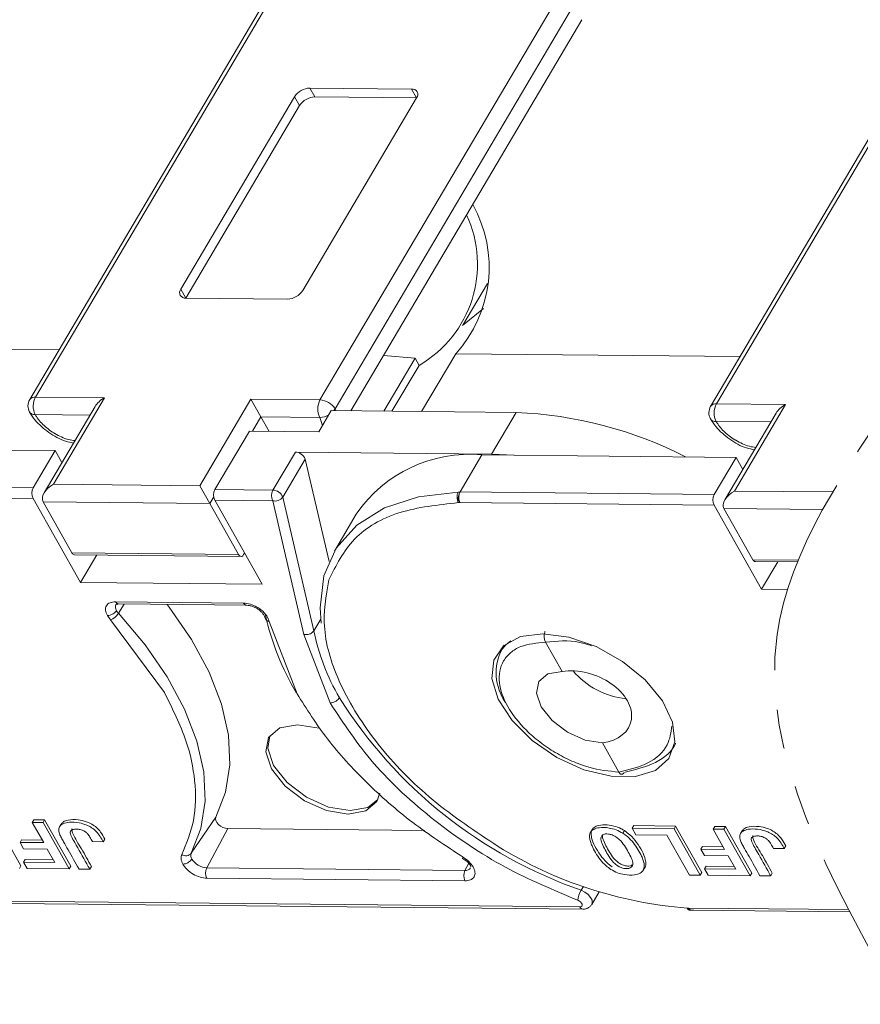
# Model space of a CAD drawing. Header units: millimetres. Extents: x 3292 to 3920, y -521 to -81.
# Tile 24 of 31: x 3708 to 3741, y -196 to -157. Entities that reach past the tile are written whole.
import ezdxf

# ---------------------------------------------------------------- set-up
doc = ezdxf.new("R2010")
doc.units = ezdxf.units.MM
doc.linetypes.add('PHANTOM2', pattern=[31.75, 15.875, -3.175, 3.175, -3.175, 3.175, -3.175])

msp = doc.modelspace()

# ---------------------------------------------------------------- linework, layer by layer
at = {"color": 7, "linetype": 'Continuous', "lineweight": 15}
for p, q in [((3717.885, -155.354), (3708.061, -171.984)), ((3708.29, -171.882), (3718.115, -155.253)), ((3729.545, -155.367), (3719.721, -171.996)), ((3730.154, -155.726), (3720.329, -172.356)), ((3745.236, -155.626), (3735.411, -172.256)), ((3735.641, -172.154), (3745.466, -155.525)), ((3720.962, -172.437), (3730.243, -156.728)), ((3723.4, -159.513), (3719.318, -159.472)), ((3719.318, -159.472), (3719.519, -159.828)), ((3723.4, -159.513), (3723.601, -159.868)), ((3718.702, -159.82), (3714.134, -167.552)), ((3718.903, -160.175), (3718.702, -159.82)), ((3719.032, -167.601), (3723.601, -159.868)), ((3723.601, -159.868), (3719.519, -159.828)), ((3718.903, -160.175), (3714.334, -167.908)), ((3714.134, -167.552), (3714.334, -167.908)), ((3725.459, -168.99), (3726.445, -167.321)), ((3714.334, -167.908), (3718.416, -167.948)), ((3726.289, -168.331), (3725.448, -169.008)), ((3697.823, -169.87), (3709.242, -169.984)), ((3722.275, -170.215), (3723.539, -170.325)), ((3722.284, -172.45), (3723.539, -170.325)), ((3723.539, -170.325), (3723.7, -170.611)), ((3725.174, -170.142), (3723.801, -172.465)), ((3725.174, -170.142), (3736.593, -170.256)), ((3723.7, -170.611), (3722.612, -172.454)), ((3711.066, -171.91), (3708.29, -171.882)), ((3709.013, -175.385), (3711.066, -171.91)), ((3716.945, -171.968), (3714.891, -175.444)), ((3719.721, -171.996), (3716.945, -171.968)), ((3717.346, -172.68), (3716.945, -171.968)), ((3710.69, -172.26), (3708.636, -175.735)), ((3720.329, -172.356), (3720.37, -172.431)), ((3738.417, -172.182), (3735.641, -172.154)), ((3736.364, -175.657), (3738.417, -172.182)), ((3708.283, -172.589), (3710.482, -172.611)), ((3717.006, -173.255), (3717.346, -172.68)), ((3717.674, -173.262), (3717.346, -172.68)), ((3717.346, -172.68), (3719.713, -172.703)), ((3719.67, -173.282), (3720.174, -172.429)), ((3719.713, -172.703), (3719.823, -173.023)), ((3720.174, -172.429), (3727.596, -172.503)), ((3727.596, -172.503), (3726.61, -174.172)), ((3738.04, -172.532), (3735.987, -176.007)), ((3735.634, -172.861), (3737.832, -172.883)), ((3715.502, -175.598), (3716.886, -173.254)), ((3716.886, -173.254), (3719.67, -173.282)), ((3709.083, -174.034), (3698.881, -173.932)), ((3709.083, -174.034), (3708.202, -175.525)), ((3709.083, -174.034), (3709.356, -174.517)), ((3718.731, -174.094), (3717.829, -175.621)), ((3718.222, -175.898), (3719.124, -174.372)), ((3726.61, -174.172), (3718.731, -174.094)), ((3719.124, -174.372), (3720.085, -178.489)), ((3725.345, -175.696), (3726.227, -174.204)), ((3736.433, -174.305), (3726.231, -174.204)), ((3726.61, -174.172), (3727.514, -174.217)), ((3736.433, -174.305), (3735.552, -175.797)), ((3736.433, -174.305), (3736.706, -174.789)), ((3708.202, -175.525), (3697.993, -175.424)), ((3714.891, -175.444), (3709.013, -175.385)), ((3715.293, -176.155), (3714.891, -175.444)), ((3708.197, -175.954), (3697.991, -175.852)), ((3710.102, -179.331), (3708.197, -175.954)), ((3715.293, -176.155), (3715.453, -175.884)), ((3717.829, -175.621), (3715.502, -175.598)), ((3719.476, -181.268), (3718.222, -175.898)), ((3725.274, -175.699), (3725.343, -175.696)), ((3735.552, -175.797), (3725.343, -175.696)), ((3740.312, -175.696), (3736.364, -175.657)), ((3708.598, -176.088), (3715.293, -176.155)), ((3709.757, -178.143), (3708.598, -176.088)), ((3715.293, -176.155), (3716.452, -178.209)), ((3715.497, -176.026), (3717.402, -179.403)), ((3717.825, -176.049), (3715.497, -176.026)), ((3719.077, -181.415), (3717.825, -176.049)), ((3725.341, -176.124), (3725.281, -176.124)), ((3735.548, -176.226), (3725.341, -176.124)), ((3737.453, -179.603), (3735.548, -176.226)), ((3735.948, -176.36), (3739.913, -176.4)), ((3737.107, -178.415), (3735.948, -176.36)), ((3721.18, -176.583), (3720.297, -178.077)), ((3716.452, -178.209), (3709.757, -178.143)), ((3709.858, -178.217), (3716.553, -178.284)), ((3710.755, -178.226), (3710.102, -179.331)), ((3738.93, -178.433), (3737.107, -178.415)), ((3737.209, -178.489), (3738.9, -178.506)), ((3738.106, -178.498), (3737.453, -179.603)), ((3717.402, -179.403), (3710.102, -179.331)), ((3738.498, -179.613), (3737.453, -179.603)), ((3711.51, -180.104), (3716.652, -180.155)), ((3711.528, -180.213), (3711.531, -180.208)), ((3711.861, -180.197), (3711.626, -180.569)), ((3711.633, -180.194), (3716.774, -180.245)), ((3711.309, -180.834), (3711.181, -180.662)), ((3713.47, -183.745), (3711.309, -180.834)), ((3717.617, -180.726), (3717.683, -180.897)), ((3717.683, -180.897), (3718.8, -183.798)), ((3719.476, -181.268), (3719.75, -180.804)), ((3720.128, -184.167), (3719.077, -181.415)), ((3727.121, -181.845), (3726.965, -182.109)), ((3729.443, -182.902), (3728.784, -181.734)), ((3731.724, -186.945), (3731.065, -185.776)), ((3706.654, -188.842), (3707.708, -190.71)), ((3708.164, -188.964), (3708.227, -188.857)), ((3708.598, -188.968), (3708.164, -188.964)), ((3708.164, -188.964), (3708.624, -189.78)), ((3708.227, -188.857), (3708.661, -188.862)), ((3708.598, -188.968), (3708.661, -188.862)), ((3709.652, -190.836), (3708.598, -188.968)), ((3708.661, -188.862), (3709.715, -190.73)), ((3714.553, -190.202), (3715.538, -188.755)), ((3709.324, -189.035), (3709.261, -189.142)), ((3716.018, -189.211), (3715.175, -190.793)), ((3723.914, -189.29), (3716.018, -189.211)), ((3731.951, -189.297), (3731.888, -189.404)), ((3732.327, -189.097), (3732.264, -189.204)), ((3732.264, -189.204), (3732.409, -189.46)), ((3733.942, -189.22), (3732.264, -189.204)), ((3732.327, -189.097), (3734.005, -189.114)), ((3733.942, -189.22), (3734.005, -189.114)), ((3734.996, -191.088), (3733.942, -189.22)), ((3734.005, -189.114), (3735.059, -190.982)), ((3735.514, -189.236), (3735.577, -189.129)), ((3735.948, -189.24), (3735.514, -189.236)), ((3735.514, -189.236), (3735.975, -190.052)), ((3735.577, -189.129), (3736.011, -189.134)), ((3735.948, -189.24), (3736.011, -189.134)), ((3737.002, -191.108), (3735.948, -189.24)), ((3736.011, -189.134), (3737.065, -191.002)), ((3736.674, -189.307), (3736.611, -189.414)), ((3707.735, -189.664), (3707.672, -189.771)), ((3707.817, -190.027), (3707.672, -189.771)), ((3708.624, -189.78), (3707.672, -189.771)), ((3707.735, -189.664), (3708.564, -189.673)), ((3710.581, -189.739), (3711.015, -189.743)), ((3711.015, -189.743), (3711.078, -189.637)), ((3732.409, -189.46), (3733.652, -189.473)), ((3733.652, -189.473), (3734.562, -191.084)), ((3708.769, -190.037), (3707.817, -190.027)), ((3709.073, -190.575), (3708.769, -190.037)), ((3735.086, -189.936), (3735.023, -190.043)), ((3735.168, -190.299), (3735.023, -190.043)), ((3735.975, -190.052), (3735.023, -190.043)), ((3735.086, -189.936), (3735.914, -189.945)), ((3737.932, -190.011), (3738.366, -190.015)), ((3738.366, -190.015), (3738.429, -189.909)), ((3707.814, -190.563), (3707.877, -190.456)), ((3707.959, -190.82), (3707.814, -190.563)), ((3707.814, -190.563), (3709.073, -190.575)), ((3707.877, -190.456), (3709.012, -190.468)), ((3736.12, -190.309), (3735.168, -190.299)), ((3736.423, -190.847), (3736.12, -190.309)), ((3707.645, -190.816), (3707.708, -190.71)), ((3707.959, -190.82), (3709.652, -190.836)), ((3709.652, -190.836), (3709.715, -190.73)), ((3710.042, -190.84), (3710.476, -190.845)), ((3710.476, -190.845), (3710.539, -190.738)), ((3725.541, -190.896), (3715.175, -190.793)), ((3725.541, -190.896), (3725.697, -190.604)), ((3732.705, -190.881), (3732.768, -190.774)), ((3734.996, -191.088), (3735.059, -190.982)), ((3735.165, -190.835), (3735.227, -190.728)), ((3735.309, -191.092), (3735.165, -190.835)), ((3735.165, -190.835), (3736.423, -190.847)), ((3735.227, -190.728), (3736.363, -190.74)), ((3725.544, -191.314), (3715.177, -191.211)), ((3734.562, -191.084), (3734.996, -191.088)), ((3735.309, -191.092), (3737.002, -191.108)), ((3737.002, -191.108), (3737.065, -191.002)), ((3737.392, -191.112), (3737.826, -191.117)), ((3737.826, -191.117), (3737.889, -191.01)), ((3730.299, -191.542), (3730.21, -191.692)), ((3730.634, -192.263), (3730.935, -191.753)), ((3730.155, -192.362), (3707.175, -192.134)), ((3707.298, -192.224), (3730.278, -192.452)), ((3730.655, -192.205), (3730.634, -192.263)), ((3734.526, -192.406), (3734.465, -192.405)), ((3740.952, -192.469), (3734.526, -192.406)), ((3734.649, -192.496), (3740.999, -192.559))]:
    msp.add_line(p, q, dxfattribs=at)
at = {"color": 7, "linetype": 'Continuous', "lineweight": 15, "flags": 128}
for points in [[(3720.329, -172.356), (3720.281, -172.424), (3720.276, -172.43)], [(3719.768, -180.969), (3719.725, -180.344), (3719.881, -179.066), (3720.376, -177.948), (3721.194, -177.027), (3722.308, -176.331), (3723.683, -175.884), (3725.274, -175.699)], [(3716.452, -178.209), (3716.487, -178.255), (3716.53, -178.28), (3716.575, -178.281), (3716.618, -178.258), (3716.655, -178.213), (3716.682, -178.15), (3716.687, -178.135)], [(3715.538, -188.755), (3715.926, -187.756), (3716.095, -186.653), (3716.04, -185.467), (3715.762, -184.217), (3715.268, -182.927), (3714.565, -181.619), (3713.666, -180.316), (3713.587, -180.214)], [(3714.553, -190.202), (3714.938, -189.211), (3715.105, -188.118), (3715.05, -186.941), (3714.775, -185.701), (3714.285, -184.421), (3713.588, -183.124), (3712.696, -181.832), (3711.626, -180.569)], [(3728.671, -181.388), (3729.718, -181.526), (3730.816, -181.907), (3731.868, -182.498), (3732.78, -183.247), (3733.472, -184.086), (3733.881, -184.941), (3733.972, -185.737), (3733.736, -186.402), (3733.195, -186.878), (3732.395, -187.121), (3731.41, -187.112), (3730.325, -186.849), (3729.238, -186.357), (3728.245, -185.68), (3727.434, -184.877), (3726.877, -184.02), (3726.624, -183.185), (3726.698, -182.447), (3727.091, -181.87), (3727.769, -181.506), (3728.671, -181.388)], [(3727.035, -182.002), (3727.181, -181.833), (3727.381, -181.668)], [(3731.065, -185.776), (3730.372, -185.661), (3729.661, -185.344), (3729.04, -184.874), (3728.604, -184.323), (3728.42, -183.774), (3728.514, -183.312), (3728.874, -183.005), (3729.443, -182.902)], [(3720.847, -188.634), (3719.981, -188.49), (3719.092, -188.094), (3718.316, -187.507), (3717.771, -186.818), (3717.541, -186.132), (3717.659, -185.553), (3718.108, -185.171), (3718.82, -185.042), (3719.686, -185.186), (3719.731, -185.2)], [(3717.704, -185.484), (3717.624, -185.99), (3717.855, -186.676), (3718.4, -187.365), (3719.176, -187.952), (3720.064, -188.348), (3720.931, -188.492)], [(3722.122, -187.792), (3722.008, -188.123), (3721.559, -188.506), (3720.847, -188.634)], [(3720.931, -188.492), (3721.643, -188.364), (3722.047, -188.05)], [(3715.538, -188.755), (3715.523, -188.818), (3715.536, -188.892), (3715.577, -188.97), (3715.643, -189.046), (3715.727, -189.113), (3715.823, -189.165), (3715.923, -189.199), (3716.018, -189.211)], [(3725.477, -190.367), (3725.461, -190.391), (3725.45, -190.406), (3725.445, -190.412), (3725.445, -190.411)], [(3730.21, -191.692), (3730.359, -191.764), (3730.491, -191.863), (3730.59, -191.978), (3730.647, -192.096), (3730.655, -192.204), (3730.655, -192.205)], [(3730.079, -192.095), (3730.138, -192.124), (3730.19, -192.163), (3730.23, -192.209), (3730.252, -192.255), (3730.255, -192.298), (3730.239, -192.333), (3730.204, -192.355), (3730.155, -192.362)]]:
    msp.add_lwpolyline(points, dxfattribs=at)
at = {"color": 7, "linetype": 'Continuous', "lineweight": 15}
for centre, radius, start, end in [((3719.345, -160.24), 0.769, 92.0373, 146.8179), ((3723.433, -159.729), 0.218, 320.211, 98.6442), ((3719.546, -160.596), 0.769, 92.0373, 146.8179), ((3721.358, -166.672), 5.158, 317.7133, 29.2632), ((3721.348, -166.543), 4.699, 300.0432, 24.8613), ((3714.301, -167.692), 0.218, 140.211, 278.6442), ((3718.389, -167.18), 0.769, 272.0373, 326.8179), ((3708.491, -172.238), 0.5, 149.4249, 209.4276), ((3708.263, -172.132), 0.251, 83.81, 143.7347), ((3708.969, -172.243), 0.768, 152.0331, 206.8221), ((3720.399, -172.356), 0.768, 152.0331, 206.8221), ((3719.678, -172.763), 0.768, 32.0331, 86.8221), ((3735.842, -172.51), 0.5, 149.4249, 209.4276), ((3735.614, -172.404), 0.251, 83.81, 143.7347), ((3736.32, -172.515), 0.768, 152.0331, 206.8221), ((3708.255, -172.351), 0.24, 213.4737, 276.6896), ((3719.693, -171.97), 0.733, 271.5901, 301.3961), ((3726.962, -188.822), 16.331, 62.8879, 87.7746), ((3735.606, -172.623), 0.24, 213.4737, 276.6896), ((3718.717, -174.53), 0.437, 21.3105, 88.2063), ((3725.733, -179.7), 5.518, 84.9102, 145.6013), ((3708.613, -175.743), 0.466, 152.0331, 206.8221), ((3715.913, -175.816), 0.466, 152.0331, 206.8221), ((3718.24, -175.839), 0.466, 152.0331, 206.8221), ((3717.911, -175.679), 0.38, 256.8367, 324.7558), ((3717.815, -176.057), 0.437, 21.3105, 88.2063), ((3725.764, -175.913), 0.473, 164.9284, 206.5629), ((3735.964, -176.015), 0.466, 152.0331, 206.8221), ((3709.869, -178.096), 0.122, 202.656, 264.887), ((3737.219, -178.368), 0.122, 202.656, 264.887), ((3711.734, -180.322), 0.234, 152.1267, 216.8181), ((3711.645, -180.049), 0.146, 202.383, 265.1601), ((3716.787, -180.099), 0.147, 202.4741, 264.2457), ((3711.051, -180.203), 0.682, 292.221, 327.543), ((3712.041, -180.178), 0.57, 209.8948, 223.2837), ((3727.7, -178.42), 10.407, 192.2476, 210.969), ((3717.722, -180.68), 0.221, 203.0502, 259.9946), ((3728.172, -179.492), 8.876, 191.5427, 210.202), ((3728.856, -182.964), 2.059, 152.1644, 215.3955), ((3732.329, -180.811), 3.202, 220.2871, 264.4174), ((3736.4, -173.962), 18.78, 212.1561, 250.7561), ((3714.333, -190.016), 0.289, 235.8263, 319.7248), ((3714.785, -190.298), 0.251, 157.6361, 214.6524), ((3735.758, -175.557), 16.898, 238.2774, 265.6137), ((3715.217, -190.041), 0.753, 212.033, 266.8221), ((3715.597, -191), 0.469, 153.8942, 206.6934), ((3725.963, -191.103), 0.469, 153.8942, 206.6934), ((3725.571, -190.661), 0.238, 262.8197, 327.5993), ((3731.064, -192.193), 0.99, 149.619, 174.3706), ((3730.295, -192.301), 0.152, 203.8077, 263.7242), ((3734.664, -192.346), 0.15, 203.2684, 264.289)]:
    msp.add_arc(centre, radius, start, end, dxfattribs=at)
for centre, major_axis, ratio, start_param, end_param in [((3711.267, -172.266), (-0.616, -0.347), 0.577382, 4.712389, 5.497706), ((3738.617, -172.538), (-0.616, -0.347), 0.577382, 4.712389, 5.497706), ((3709.214, -175.741), (-0.616, -0.347), 0.577382, 4.712389, 6.283185), ((3736.564, -176.013), (-0.616, -0.347), 0.577382, 4.712389, 6.283185), ((3730.254, -184.339), (1.936, -0.657), 0.673766, 5.357573, 8.499166)]:
    msp.add_ellipse(centre, major_axis=major_axis, ratio=ratio, start_param=start_param, end_param=end_param, dxfattribs=at)
at = {"color": 3, "linetype": 'PHANTOM2', "lineweight": 9, "ltscale": 0.5}
msp.add_spline([(3743.027, -146.786), (3747.975, -161.632), (3738.078, -181.426), (3743.027, -196.272)], degree=3, dxfattribs=at)
at = {"color": 7, "linetype": 'Continuous', "lineweight": 15}
for points, knots in [([(3708.056, -172.484), (3708.126, -172.593), (3708.32, -172.895), (3708.809, -173.319), (3709.372, -173.644), (3709.714, -173.709), (3709.822, -173.729)], [0, 0, 0, 0, 0.1878551, 0.5172506, 0.8477791, 1, 1, 1, 1]), ([(3709.879, -173.631), (3709.793, -173.622), (3709.618, -173.602), (3709.337, -173.491), (3709.155, -173.399), (3709.064, -173.345), (3709.052, -173.338), (3708.878, -173.233), (3708.644, -173.05), (3708.466, -172.852), (3708.39, -172.753), (3708.341, -172.687), (3708.303, -172.623), (3708.283, -172.589)], [0, 0, 0, 0, 0.143531, 0.290073, 0.436873, 0.437509, 0.442594, 0.456793, 0.729045, 0.864377, 0.871149, 0.931871, 1, 1, 1, 1]), ([(3735.406, -172.756), (3735.477, -172.865), (3735.671, -173.167), (3736.159, -173.591), (3736.722, -173.916), (3737.064, -173.981), (3737.172, -174.001)], [0, 0, 0, 0, 0.187855, 0.517251, 0.847779, 1, 1, 1, 1]), ([(3737.23, -173.903), (3737.143, -173.894), (3736.968, -173.874), (3736.688, -173.763), (3736.506, -173.671), (3736.414, -173.617), (3736.402, -173.61), (3736.229, -173.505), (3735.994, -173.322), (3735.817, -173.124), (3735.74, -173.025), (3735.692, -172.959), (3735.654, -172.895), (3735.634, -172.861)], [0, 0, 0, 0, 0.143531, 0.290073, 0.436873, 0.437509, 0.442594, 0.456793, 0.729045, 0.864377, 0.871149, 0.931871, 1, 1, 1, 1]), ([(3725.308, -175.79), (3725.3, -175.813), (3725.287, -175.853), (3725.274, -175.925), (3725.267, -175.997), (3725.269, -176.069), (3725.277, -176.106), (3725.281, -176.124)], [0, 0, 0, 0, 0.200957, 0.349358, 0.590717, 0.801155, 1, 1, 1, 1]), ([(3725.343, -175.696), (3725.336, -175.707), (3725.319, -175.735), (3725.312, -175.77), (3725.308, -175.79)], [0, 0, 0, 0, 0.417545, 1, 1, 1, 1]), ([(3725.281, -176.124), (3724.464, -176.214), (3722.795, -176.399), (3720.944, -177.48), (3720.366, -178.647), (3720.077, -179.23)], [0, 0, 0, 0, 0.324045, 0.662023, 1, 1, 1, 1]), ([(3720.077, -179.23), (3719.963, -179.871), (3719.734, -181.153), (3720.451, -183.462), (3721.942, -185.837), (3724.138, -188.12), (3725.974, -189.335), (3726.873, -189.93)], [0, 0, 0, 0, 0.196619, 0.393237, 0.598309, 0.803381, 1, 1, 1, 1]), ([(3711.181, -180.662), (3711.148, -180.588), (3711.084, -180.44), (3711.129, -180.255), (3711.27, -180.127), (3711.43, -180.112), (3711.51, -180.104)], [0, 0, 0, 0, 0.250177, 0.500521, 0.750628, 1, 1, 1, 1]), ([(3711.532, -180.209), (3711.531, -180.21), (3711.529, -180.212), (3711.565, -180.196), (3711.607, -180.195), (3711.633, -180.194)], [0, 0, 0, 0, 0.206366, 0.51494, 1, 1, 1, 1]), ([(3716.652, -180.155), (3716.741, -180.165), (3716.915, -180.183), (3717.159, -180.293), (3717.34, -180.413), (3717.498, -180.55), (3717.572, -180.659), (3717.617, -180.726)], [0, 0, 0, 0, 0.2494712, 0.4859232, 0.6313242, 0.7763613, 1, 1, 1, 1]), ([(3716.772, -180.245), (3716.811, -180.248), (3716.889, -180.253), (3717.015, -180.289), (3717.138, -180.342), (3717.254, -180.413), (3717.354, -180.496), (3717.435, -180.585), (3717.494, -180.678), (3717.51, -180.737), (3717.518, -180.766)], [0, 0, 0, 0, 0.127289, 0.253904, 0.379855, 0.505152, 0.629805, 0.753823, 0.877218, 1, 1, 1, 1]), ([(3711.181, -180.662), (3711.217, -180.658), (3711.291, -180.652), (3711.405, -180.599), (3711.494, -180.531), (3711.53, -180.485), (3711.547, -180.462)], [0, 0, 0, 0, 0.270897, 0.562244, 0.789076, 1, 1, 1, 1]), ([(3719.476, -181.268), (3719.46, -181.289), (3719.426, -181.336), (3719.353, -181.382), (3719.28, -181.41), (3719.215, -181.423), (3719.145, -181.427), (3719.1, -181.419), (3719.077, -181.415)], [0, 0, 0, 0, 0.197231, 0.429158, 0.558746, 0.697086, 0.844173, 1, 1, 1, 1]), ([(3728.784, -181.734), (3728.772, -181.709), (3728.751, -181.667), (3728.733, -181.591), (3728.726, -181.526), (3728.726, -181.459), (3728.733, -181.395), (3728.747, -181.342), (3728.759, -181.314), (3728.763, -181.305)], [0, 0, 0, 0, 0.2040494, 0.3406263, 0.4994735, 0.615725, 0.7598398, 0.920238, 1, 1, 1, 1]), ([(3731.724, -186.945), (3731.327, -186.906), (3730.716, -186.846), (3729.834, -186.513), (3729.166, -186.171), (3728.543, -185.75), (3727.842, -185.14), (3727.191, -184.309), (3726.906, -183.481), (3726.923, -182.879), (3727.075, -182.465), (3727.363, -182.133), (3727.877, -181.813), (3728.427, -181.765), (3728.784, -181.734)], [0, 0, 0, 0, 0.120094, 0.184653, 0.250509, 0.316292, 0.380636, 0.5, 0.619364, 0.683708, 0.749491, 0.815347, 0.879906, 1, 1, 1, 1]), ([(3728.784, -181.734), (3729.238, -181.685), (3729.844, -181.619), (3730.47, -181.822), (3730.628, -181.873)], [0, 0, 0, 0, 0.747581, 1, 1, 1, 1]), ([(3714.171, -190.255), (3714.355, -189.811), (3714.731, -188.909), (3714.747, -187.343), (3714.396, -185.608), (3713.795, -184.399), (3713.47, -183.745)], [0, 0, 0, 0, 0.244254, 0.496621, 0.728157, 1, 1, 1, 1]), ([(3718.8, -183.798), (3719.182, -184.407), (3719.945, -185.624), (3721.549, -187.375), (3723.39, -188.998), (3724.785, -189.913), (3725.477, -190.367)], [0, 0, 0, 0, 0.252852, 0.506156, 0.754853, 1, 1, 1, 1]), ([(3720.128, -184.167), (3720.165, -184.164), (3720.243, -184.157), (3720.36, -184.1), (3720.45, -184.029), (3720.485, -183.98), (3720.501, -183.957)], [0, 0, 0, 0, 0.2702587, 0.562427, 0.7897353, 1, 1, 1, 1]), ([(3730.079, -192.095), (3729.097, -191.684), (3727.078, -190.838), (3724.241, -188.921), (3721.751, -186.644), (3720.666, -184.989), (3720.128, -184.167)], [0, 0, 0, 0, 0.237855, 0.488911, 0.746343, 1, 1, 1, 1]), ([(3733.859, -185.096), (3733.82, -185.356), (3733.73, -185.955), (3732.96, -186.653), (3732.133, -186.848), (3731.724, -186.945)], [0, 0, 0, 0, 0.279487, 0.643591, 1, 1, 1, 1]), ([(3734.005, -185.786), (3734.003, -185.79), (3733.871, -186.116), (3733.259, -186.63), (3732.402, -186.839), (3731.974, -186.944)], [0, 0, 0, 0, 0.004958, 0.502783, 1, 1, 1, 1]), ([(3731.945, -186.947), (3731.939, -186.96), (3731.922, -186.99), (3731.89, -187.022), (3731.854, -187.036), (3731.814, -187.034), (3731.768, -187.011), (3731.739, -186.967), (3731.724, -186.945)], [0, 0, 0, 0, 0.117799, 0.292406, 0.452272, 0.572429, 0.783057, 1, 1, 1, 1]), ([(3711.015, -189.743), (3710.976, -189.671), (3710.899, -189.527), (3710.747, -189.33), (3710.553, -189.172), (3710.319, -189.055), (3710.004, -188.962), (3709.674, -188.948), (3709.411, -189.001), (3709.269, -189.105), (3709.216, -189.246), (3709.248, -189.411), (3709.329, -189.582), (3709.454, -189.795), (3709.688, -190.215), (3709.895, -190.581), (3710.042, -190.84)], [0, 0, 0, 0, 0.060966, 0.122555, 0.166943, 0.211374, 0.27887, 0.373201, 0.446631, 0.499185, 0.54401, 0.599254, 0.643956, 0.689261, 0.779896, 1, 1, 1, 1]), ([(3709.33, -189.04), (3709.352, -189.008), (3709.409, -188.923), (3709.641, -188.85), (3709.96, -188.842), (3710.299, -188.917), (3710.555, -189.028), (3710.762, -189.177), (3710.943, -189.385), (3711.028, -189.544), (3711.078, -189.637)], [0, 0, 0, 0, 0.078606, 0.206939, 0.406175, 0.546878, 0.649142, 0.736313, 0.84596, 1, 1, 1, 1]), ([(3710.476, -190.845), (3710.435, -190.773), (3710.232, -190.413), (3709.994, -189.975), (3709.751, -189.571), (3709.694, -189.428), (3709.685, -189.346), (3709.719, -189.287), (3709.804, -189.244), (3709.932, -189.232), (3710.087, -189.245), (3710.187, -189.289), (3710.237, -189.311)], [0, 0, 0, 0, 0.10516, 0.525798, 0.642954, 0.69438, 0.736747, 0.770674, 0.814759, 0.886948, 0.943322, 1, 1, 1, 1]), ([(3709.762, -189.221), (3709.761, -189.222), (3709.749, -189.238), (3709.754, -189.305), (3709.85, -189.571), (3710.171, -190.062), (3710.41, -190.502), (3710.539, -190.738)], [0, 0, 0, 0, 0.003933, 0.049021, 0.135844, 0.537241, 1, 1, 1, 1]), ([(3710.237, -189.311), (3710.259, -189.323), (3710.314, -189.355), (3710.405, -189.441), (3710.491, -189.574), (3710.549, -189.679), (3710.581, -189.739)], [0, 0, 0, 0, 0.120772, 0.299416, 0.603738, 1, 1, 1, 1]), ([(3731.888, -189.404), (3731.797, -189.354), (3731.616, -189.255), (3731.281, -189.17), (3730.966, -189.16), (3730.699, -189.231), (3730.56, -189.373), (3730.538, -189.555), (3730.577, -189.735), (3730.656, -189.939), (3730.785, -190.182), (3730.964, -190.452), (3731.168, -190.689), (3731.335, -190.807), (3731.4, -190.853)], [0, 0, 0, 0, 0.077726, 0.155352, 0.276594, 0.36227, 0.448522, 0.525591, 0.586453, 0.64883, 0.745829, 0.844558, 0.939133, 1, 1, 1, 1]), ([(3731.463, -190.747), (3731.39, -190.694), (3731.196, -190.554), (3730.876, -190.15), (3730.642, -189.726), (3730.595, -189.36), (3730.679, -189.191), (3730.87, -189.082), (3731.16, -189.052), (3731.494, -189.09), (3731.773, -189.193), (3731.908, -189.272), (3731.951, -189.297)], [0, 0, 0, 0, 0.068925, 0.181835, 0.429589, 0.512717, 0.596699, 0.671038, 0.773392, 0.880953, 0.962175, 1, 1, 1, 1]), ([(3731.4, -190.853), (3731.49, -190.903), (3731.67, -191.002), (3732.006, -191.083), (3732.324, -191.092), (3732.596, -191.016), (3732.737, -190.869), (3732.755, -190.681), (3732.71, -190.496), (3732.627, -190.292), (3732.498, -190.055), (3732.319, -189.79), (3732.114, -189.562), (3731.95, -189.447), (3731.888, -189.404)], [0, 0, 0, 0, 0.077118, 0.154064, 0.277592, 0.365915, 0.454804, 0.533143, 0.595307, 0.659002, 0.75277, 0.848192, 0.942337, 1, 1, 1, 1]), ([(3731.951, -189.297), (3732.027, -189.352), (3732.225, -189.493), (3732.544, -189.894), (3732.781, -190.317), (3732.821, -190.672), (3732.773, -190.808), (3732.705, -190.847), (3732.698, -190.851)], [0, 0, 0, 0, 0.117457, 0.305676, 0.706483, 0.844452, 0.983916, 1, 1, 1, 1]), ([(3738.366, -190.015), (3738.327, -189.943), (3738.249, -189.799), (3738.097, -189.602), (3737.904, -189.444), (3737.67, -189.327), (3737.355, -189.234), (3737.025, -189.22), (3736.762, -189.273), (3736.619, -189.377), (3736.567, -189.518), (3736.599, -189.683), (3736.68, -189.854), (3736.804, -190.067), (3737.038, -190.487), (3737.245, -190.853), (3737.392, -191.112)], [0, 0, 0, 0, 0.060966, 0.122555, 0.166943, 0.211374, 0.27887, 0.373201, 0.446631, 0.499185, 0.54401, 0.599254, 0.643956, 0.689261, 0.779896, 1, 1, 1, 1]), ([(3736.681, -189.312), (3736.703, -189.28), (3736.759, -189.195), (3736.991, -189.122), (3737.311, -189.114), (3737.649, -189.189), (3737.906, -189.3), (3738.113, -189.449), (3738.294, -189.657), (3738.379, -189.816), (3738.429, -189.909)], [0, 0, 0, 0, 0.078606, 0.2069388, 0.4061748, 0.5468783, 0.6491422, 0.7363127, 0.84596, 1, 1, 1, 1]), ([(3731.014, -189.558), (3731.009, -189.583), (3730.992, -189.68), (3731.113, -189.97), (3731.299, -190.301), (3731.518, -190.599), (3731.705, -190.73), (3731.855, -190.8), (3732.003, -190.83), (3732.134, -190.821), (3732.228, -190.776), (3732.26, -190.724), (3732.276, -190.7)], [0, 0, 0, 0, 0.049968, 0.193018, 0.475404, 0.617015, 0.680621, 0.743737, 0.81298, 0.874323, 0.941059, 1, 1, 1, 1]), ([(3732.276, -190.7), (3732.281, -190.677), (3732.302, -190.594), (3732.199, -190.315), (3732.016, -189.988), (3731.795, -189.684), (3731.608, -189.541), (3731.457, -189.466), (3731.308, -189.426), (3731.176, -189.425), (3731.066, -189.466), (3731.032, -189.526), (3731.014, -189.558)], [0, 0, 0, 0, 0.047136, 0.170596, 0.457333, 0.600622, 0.668644, 0.736207, 0.798456, 0.860666, 0.924302, 1, 1, 1, 1]), ([(3731.077, -189.452), (3731.072, -189.477), (3731.055, -189.573), (3731.176, -189.863), (3731.362, -190.195), (3731.581, -190.493), (3731.768, -190.624), (3731.918, -190.693), (3732.065, -190.723), (3732.189, -190.718), (3732.24, -190.687), (3732.262, -190.673)], [0, 0, 0, 0, 0.054028, 0.208702, 0.514034, 0.667152, 0.735927, 0.804172, 0.879041, 0.945368, 1, 1, 1, 1]), ([(3737.826, -191.117), (3737.786, -191.045), (3737.583, -190.685), (3737.345, -190.247), (3737.102, -189.843), (3737.045, -189.7), (3737.036, -189.618), (3737.07, -189.559), (3737.154, -189.516), (3737.283, -189.504), (3737.438, -189.517), (3737.537, -189.561), (3737.587, -189.583)], [0, 0, 0, 0, 0.10516, 0.525798, 0.642954, 0.69438, 0.736747, 0.770674, 0.814759, 0.886948, 0.943322, 1, 1, 1, 1]), ([(3737.113, -189.493), (3737.112, -189.494), (3737.099, -189.51), (3737.105, -189.577), (3737.2, -189.843), (3737.521, -190.334), (3737.761, -190.774), (3737.889, -191.01)], [0, 0, 0, 0, 0.003933, 0.049021, 0.135844, 0.537241, 1, 1, 1, 1]), ([(3737.587, -189.583), (3737.609, -189.595), (3737.665, -189.627), (3737.756, -189.713), (3737.842, -189.846), (3737.899, -189.951), (3737.932, -190.011)], [0, 0, 0, 0, 0.120772, 0.299416, 0.603738, 1, 1, 1, 1]), ([(3714.212, -190.64), (3714.179, -190.568), (3714.114, -190.424), (3714.152, -190.311), (3714.171, -190.255)], [0, 0, 0, 0, 0.502524, 1, 1, 1, 1]), ([(3714.212, -190.64), (3714.248, -190.637), (3714.323, -190.631), (3714.436, -190.577), (3714.526, -190.51), (3714.561, -190.463), (3714.579, -190.441)], [0, 0, 0, 0, 0.2708724, 0.5622222, 0.789066, 1, 1, 1, 1]), ([(3725.445, -190.412), (3725.499, -190.446), (3725.604, -190.513), (3725.71, -190.612), (3725.774, -190.694), (3725.781, -190.733), (3725.785, -190.752)], [0, 0, 0, 0, 0.2701415, 0.5236274, 0.7651917, 1, 1, 1, 1]), ([(3715.177, -191.211), (3715.088, -191.201), (3714.909, -191.183), (3714.619, -191.05), (3714.412, -190.892), (3714.281, -190.75), (3714.235, -190.677), (3714.212, -190.64)], [0, 0, 0, 0, 0.249007, 0.500519, 0.750159, 0.87592, 1, 1, 1, 1]), ([(3725.873, -190.756), (3725.904, -190.827), (3725.952, -190.936), (3725.946, -191.067), (3725.913, -191.156), (3725.851, -191.228), (3725.74, -191.296), (3725.621, -191.307), (3725.544, -191.314)], [0, 0, 0, 0, 0.239443, 0.369505, 0.5, 0.630063, 0.760557, 1, 1, 1, 1]), ([(3730.278, -192.452), (3730.319, -192.449), (3730.403, -192.444), (3730.514, -192.394), (3730.606, -192.315), (3730.639, -192.242), (3730.655, -192.205)], [0, 0, 0, 0, 0.233604, 0.481005, 0.738032, 1, 1, 1, 1]), ([(3734.465, -192.405), (3734.484, -192.424), (3734.522, -192.463), (3734.589, -192.493), (3734.658, -192.5), (3734.698, -192.481), (3734.718, -192.472)], [0, 0, 0, 0, 0.244694, 0.499967, 0.74569, 1, 1, 1, 1]), ([(3734.465, -192.405), (3734.481, -192.429), (3734.504, -192.466), (3734.545, -192.489), (3734.574, -192.496), (3734.593, -192.492), (3734.6, -192.49)], [0, 0, 0, 0, 0.412463, 0.634522, 0.861308, 1, 1, 1, 1]), ([(3734.575, -192.493), (3734.575, -192.493), (3734.574, -192.493), (3734.577, -192.492), (3734.58, -192.492), (3734.583, -192.492), (3734.586, -192.492), (3734.592, -192.492), (3734.609, -192.494), (3734.622, -192.495), (3734.631, -192.495)], [0, 0, 0, 0, 0.119943, 0.250343, 0.304749, 0.354745, 0.403628, 0.455217, 0.579988, 1, 1, 1, 1])]:
    msp.add_open_spline(points, degree=3, knots=knots, dxfattribs=at)
for points in [[(3725.281, -176.124), (3725.266, -176.092), (3725.235, -176.03), (3725.22, -175.911), (3725.231, -175.792), (3725.26, -175.73), (3725.274, -175.699)], [(3725.477, -190.367), (3725.56, -190.425), (3725.726, -190.54), (3725.824, -190.684), (3725.873, -190.756)]]:
    msp.add_open_spline(points, degree=3, dxfattribs=at)

doc.saveas('drawing.dxf')
